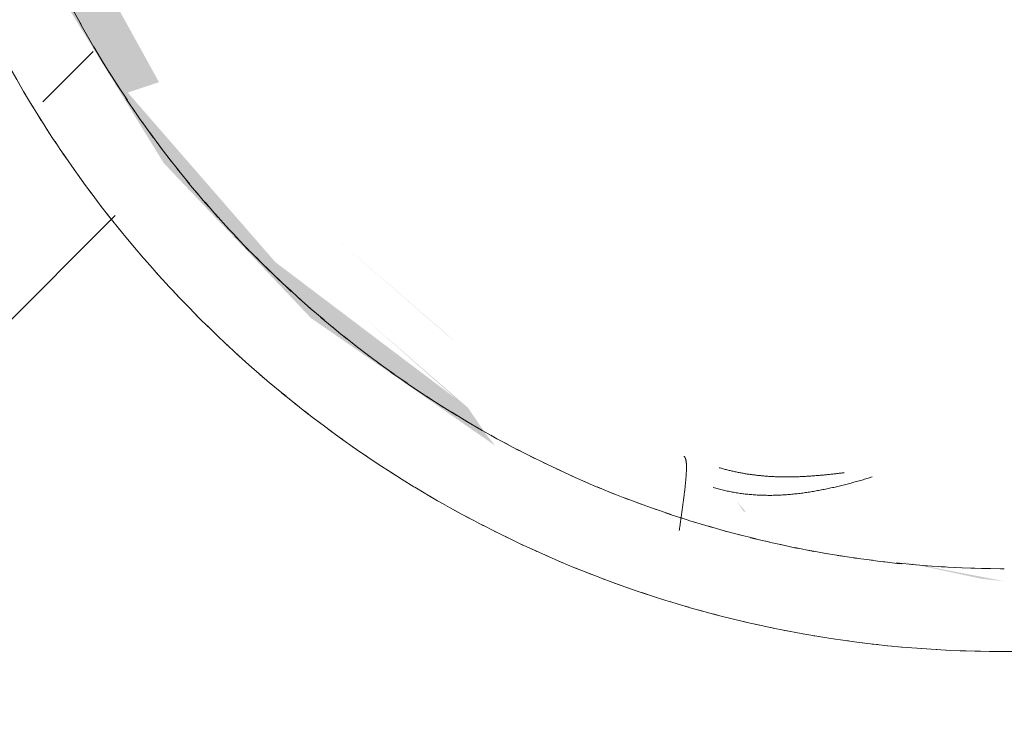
# Model space of a CAD drawing. Header units: millimetres. Extents: x 16156 to 91527, y 4646 to 113494.
# Tile 172 of 256: x 24548 to 24786, y 82574 to 82743. Entities that reach past the tile are written whole.
import ezdxf

# ---------------------------------------------------------------- set-up
doc = ezdxf.new("R2010")
doc.units = ezdxf.units.MM
doc.linetypes.add('ARC Demolished', pattern=[7.14375, 4.7625, -2.38125])
for name, color, linetype, lineweight in [('A--AR9__AlgVoorz', 1, 'Continuous', 9), ('A--L74__VasteSanitaireVoorz', 1, 'ARC Demolished', 9), ('A--L82__LosseGebruikersInvent', 1, 'ARC Demolished', 9)]:
    doc.layers.add(name, color=color, linetype=linetype, lineweight=lineweight)
pattern_1 = [(45, (0, 0), (-212.132, 212.132), [])]
pattern_2 = [(135, (82865.42, -24786.26), (-212.132, -212.132), [])]

# ---------------------------------------------------------------- blocks, each defined once
blk = doc.blocks.new('FP_197-AB-Begane grond - slooptekening')
at = {"layer": 'A--L82__LosseGebruikersInvent', "color": 240, "linetype": 'Continuous'}
for p, q in [((24746.34, 82630.38), (24746.66, 82630.46)), ((24746.34, 82630.38), (24746.66, 82630.46)), ((24746.66, 82630.46), (24746.99, 82630.54)), ((24746.66, 82630.46), (24746.99, 82630.54)), ((24746.99, 82630.54), (24747.31, 82630.62)), ((24746.99, 82630.54), (24747.31, 82630.62)), ((24747.31, 82630.62), (24747.63, 82630.7)), ((24747.31, 82630.62), (24747.63, 82630.7)), ((24747.63, 82630.7), (24747.96, 82630.79)), ((24747.63, 82630.7), (24747.96, 82630.79)), ((24747.96, 82630.79), (24748.28, 82630.87)), ((24747.96, 82630.79), (24748.28, 82630.87)), ((24748.28, 82630.87), (24748.6, 82630.95)), ((24748.28, 82630.87), (24748.6, 82630.95)), ((24748.6, 82630.95), (24748.93, 82631.04)), ((24748.6, 82630.95), (24748.93, 82631.04)), ((24748.93, 82631.04), (24749.25, 82631.12)), ((24748.93, 82631.04), (24749.25, 82631.12)), ((24749.25, 82631.12), (24749.57, 82631.21)), ((24749.25, 82631.12), (24749.57, 82631.21)), ((24749.57, 82631.21), (24749.89, 82631.3)), ((24749.57, 82631.21), (24749.89, 82631.3)), ((24749.89, 82631.3), (24750.21, 82631.39)), ((24749.89, 82631.3), (24750.21, 82631.39)), ((24750.21, 82631.39), (24750.53, 82631.48)), ((24750.21, 82631.39), (24750.53, 82631.48)), ((24750.53, 82631.48), (24750.86, 82631.57)), ((24750.53, 82631.48), (24750.86, 82631.57)), ((24750.86, 82631.57), (24751.18, 82631.66)), ((24750.86, 82631.57), (24751.18, 82631.66)), ((24751.18, 82631.66), (24751.5, 82631.75)), ((24751.18, 82631.66), (24751.5, 82631.75)), ((24751.5, 82631.75), (24751.82, 82631.84)), ((24751.5, 82631.75), (24751.82, 82631.84)), ((24751.82, 82631.84), (24752.14, 82631.93)), ((24751.82, 82631.84), (24752.14, 82631.93)), ((24752.14, 82631.93), (24752.46, 82632.02)), ((24752.14, 82631.93), (24752.46, 82632.02)), ((24752.46, 82632.02), (24752.78, 82632.12)), ((24752.46, 82632.02), (24752.78, 82632.12)), ((24752.78, 82632.12), (24753.09, 82632.21)), ((24752.78, 82632.12), (24753.09, 82632.21)), ((24753.09, 82632.21), (24753.41, 82632.31)), ((24753.09, 82632.21), (24753.41, 82632.31)), ((24753.41, 82632.31), (24753.73, 82632.4)), ((24753.41, 82632.31), (24753.73, 82632.4)), ((24753.73, 82632.4), (24754.05, 82632.5)), ((24753.73, 82632.4), (24754.05, 82632.5)), ((24754.05, 82632.5), (24754.37, 82632.59)), ((24754.05, 82632.5), (24754.37, 82632.59)), ((24715.95, 82630.03), (24716.25, 82629.94)), ((24715.95, 82630.03), (24716.25, 82629.94)), ((24716.25, 82629.94), (24716.56, 82629.85)), ((24716.25, 82629.94), (24716.56, 82629.85)), ((24716.56, 82629.85), (24716.86, 82629.77)), ((24716.56, 82629.85), (24716.86, 82629.77)), ((24716.86, 82629.77), (24717.17, 82629.69)), ((24716.86, 82629.77), (24717.17, 82629.69)), ((24717.17, 82629.69), (24717.47, 82629.61)), ((24717.17, 82629.69), (24717.47, 82629.61)), ((24717.47, 82629.61), (24717.78, 82629.53)), ((24717.47, 82629.61), (24717.78, 82629.53)), ((24717.78, 82629.53), (24718.09, 82629.46)), ((24717.78, 82629.53), (24718.09, 82629.46)), ((24718.09, 82629.46), (24718.39, 82629.39)), ((24718.09, 82629.46), (24718.39, 82629.39)), ((24718.39, 82629.39), (24718.7, 82629.32)), ((24718.39, 82629.39), (24718.7, 82629.32)), ((24718.7, 82629.32), (24719.01, 82629.25)), ((24718.7, 82629.32), (24719.01, 82629.25)), ((24719.01, 82629.25), (24719.32, 82629.18)), ((24719.01, 82629.25), (24719.32, 82629.18)), ((24719.32, 82629.18), (24719.63, 82629.12)), ((24719.32, 82629.18), (24719.63, 82629.12)), ((24719.63, 82629.12), (24719.94, 82629.05)), ((24719.63, 82629.12), (24719.94, 82629.05)), ((24719.94, 82629.05), (24720.25, 82628.99)), ((24719.94, 82629.05), (24720.25, 82628.99)), ((24720.25, 82628.99), (24720.56, 82628.94)), ((24720.25, 82628.99), (24720.56, 82628.94)), ((24720.56, 82628.94), (24720.87, 82628.88)), ((24720.56, 82628.94), (24720.87, 82628.88)), ((24720.87, 82628.88), (24721.18, 82628.83)), ((24720.87, 82628.88), (24721.18, 82628.83)), ((24721.18, 82628.83), (24721.5, 82628.78)), ((24721.18, 82628.83), (24721.5, 82628.78)), ((24721.5, 82628.78), (24721.81, 82628.73)), ((24721.5, 82628.78), (24721.81, 82628.73)), ((24721.81, 82628.73), (24722.12, 82628.68)), ((24721.81, 82628.73), (24722.12, 82628.68)), ((24722.12, 82628.68), (24722.44, 82628.63)), ((24722.12, 82628.68), (24722.44, 82628.63)), ((24722.44, 82628.63), (24722.75, 82628.59)), ((24722.44, 82628.63), (24722.75, 82628.59)), ((24722.75, 82628.59), (24723.07, 82628.55)), ((24722.75, 82628.59), (24723.07, 82628.55)), ((24723.07, 82628.55), (24723.38, 82628.51)), ((24723.07, 82628.55), (24723.38, 82628.51)), ((24723.38, 82628.51), (24723.7, 82628.47)), ((24723.38, 82628.51), (24723.7, 82628.47)), ((24723.7, 82628.47), (24724.01, 82628.44)), ((24723.7, 82628.47), (24724.01, 82628.44)), ((24724.01, 82628.44), (24724.33, 82628.4)), ((24724.01, 82628.44), (24724.33, 82628.4)), ((24724.33, 82628.4), (24724.65, 82628.37)), ((24724.33, 82628.4), (24724.65, 82628.37)), ((24724.65, 82628.37), (24724.97, 82628.34)), ((24724.65, 82628.37), (24724.97, 82628.34)), ((24724.97, 82628.34), (24725.28, 82628.32)), ((24724.97, 82628.34), (24725.28, 82628.32)), ((24725.28, 82628.32), (24725.6, 82628.29)), ((24725.28, 82628.32), (24725.6, 82628.29)), ((24725.6, 82628.29), (24725.92, 82628.27)), ((24725.6, 82628.29), (24725.92, 82628.27)), ((24725.92, 82628.27), (24726.24, 82628.25)), ((24725.92, 82628.27), (24726.24, 82628.25)), ((24726.24, 82628.25), (24726.56, 82628.23)), ((24726.24, 82628.25), (24726.56, 82628.23)), ((24726.56, 82628.23), (24726.88, 82628.21)), ((24726.56, 82628.23), (24726.88, 82628.21)), ((24726.88, 82628.21), (24727.2, 82628.2)), ((24726.88, 82628.21), (24727.2, 82628.2)), ((24727.2, 82628.2), (24727.52, 82628.19)), ((24727.2, 82628.2), (24727.52, 82628.19)), ((24727.52, 82628.19), (24727.84, 82628.18)), ((24727.52, 82628.19), (24727.84, 82628.18)), ((24727.84, 82628.18), (24728.16, 82628.17)), ((24727.84, 82628.18), (24728.16, 82628.17)), ((24728.16, 82628.17), (24728.48, 82628.16)), ((24728.16, 82628.17), (24728.48, 82628.16)), ((24728.48, 82628.16), (24728.8, 82628.16)), ((24728.48, 82628.16), (24728.8, 82628.16)), ((24728.8, 82628.16), (24729.12, 82628.15)), ((24728.8, 82628.16), (24729.12, 82628.15)), ((24729.12, 82628.15), (24729.45, 82628.15)), ((24729.12, 82628.15), (24729.45, 82628.15)), ((24729.45, 82628.15), (24729.77, 82628.15)), ((24729.45, 82628.15), (24729.77, 82628.15)), ((24729.77, 82628.15), (24730.09, 82628.15)), ((24729.77, 82628.15), (24730.09, 82628.15)), ((24730.09, 82628.15), (24730.41, 82628.16)), ((24730.09, 82628.15), (24730.41, 82628.16)), ((24730.41, 82628.16), (24730.74, 82628.17)), ((24730.41, 82628.16), (24730.74, 82628.17)), ((24730.74, 82628.17), (24731.06, 82628.17)), ((24730.74, 82628.17), (24731.06, 82628.17)), ((24731.06, 82628.17), (24731.38, 82628.18)), ((24731.06, 82628.17), (24731.38, 82628.18)), ((24731.38, 82628.18), (24731.71, 82628.2)), ((24731.38, 82628.18), (24731.71, 82628.2)), ((24731.71, 82628.2), (24732.03, 82628.21)), ((24731.71, 82628.2), (24732.03, 82628.21)), ((24732.03, 82628.21), (24732.36, 82628.23)), ((24732.03, 82628.21), (24732.36, 82628.23)), ((24732.36, 82628.23), (24732.68, 82628.24)), ((24732.36, 82628.23), (24732.68, 82628.24)), ((24732.68, 82628.24), (24733, 82628.26)), ((24732.68, 82628.24), (24733, 82628.26)), ((24733, 82628.26), (24733.33, 82628.28)), ((24733, 82628.26), (24733.33, 82628.28)), ((24733.33, 82628.28), (24733.65, 82628.31)), ((24733.33, 82628.28), (24733.65, 82628.31)), ((24733.65, 82628.31), (24733.98, 82628.33)), ((24733.65, 82628.31), (24733.98, 82628.33)), ((24733.98, 82628.33), (24734.3, 82628.36)), ((24733.98, 82628.33), (24734.3, 82628.36)), ((24734.3, 82628.36), (24734.63, 82628.38)), ((24734.3, 82628.36), (24734.63, 82628.38)), ((24734.63, 82628.38), (24734.95, 82628.41)), ((24734.63, 82628.38), (24734.95, 82628.41)), ((24734.95, 82628.41), (24735.28, 82628.45)), ((24734.95, 82628.41), (24735.28, 82628.45)), ((24735.28, 82628.45), (24735.6, 82628.48)), ((24735.28, 82628.45), (24735.6, 82628.48)), ((24735.6, 82628.48), (24735.93, 82628.51)), ((24735.6, 82628.48), (24735.93, 82628.51)), ((24735.93, 82628.51), (24736.25, 82628.55)), ((24735.93, 82628.51), (24736.25, 82628.55)), ((24736.25, 82628.55), (24736.58, 82628.59)), ((24736.25, 82628.55), (24736.58, 82628.59)), ((24736.58, 82628.59), (24736.91, 82628.63)), ((24736.58, 82628.59), (24736.91, 82628.63)), ((24736.91, 82628.63), (24737.23, 82628.67)), ((24736.91, 82628.63), (24737.23, 82628.67)), ((24737.23, 82628.67), (24737.56, 82628.71)), ((24737.23, 82628.67), (24737.56, 82628.71)), ((24737.56, 82628.71), (24737.88, 82628.75)), ((24737.56, 82628.71), (24737.88, 82628.75)), ((24737.88, 82628.75), (24738.21, 82628.8)), ((24737.88, 82628.75), (24738.21, 82628.8)), ((24738.21, 82628.8), (24738.54, 82628.85)), ((24738.21, 82628.8), (24738.54, 82628.85)), ((24738.54, 82628.85), (24738.86, 82628.9)), ((24738.54, 82628.85), (24738.86, 82628.9)), ((24738.86, 82628.9), (24739.19, 82628.95)), ((24738.86, 82628.9), (24739.19, 82628.95)), ((24739.19, 82628.95), (24739.51, 82629)), ((24739.19, 82628.95), (24739.51, 82629)), ((24739.51, 82629), (24739.84, 82629.05)), ((24739.51, 82629), (24739.84, 82629.05)), ((24739.84, 82629.05), (24740.16, 82629.11)), ((24739.84, 82629.05), (24740.16, 82629.11)), ((24740.16, 82629.11), (24740.49, 82629.16)), ((24740.16, 82629.11), (24740.49, 82629.16)), ((24740.49, 82629.16), (24740.82, 82629.22)), ((24740.49, 82629.16), (24740.82, 82629.22)), ((24740.82, 82629.22), (24741.14, 82629.28)), ((24740.82, 82629.22), (24741.14, 82629.28)), ((24741.14, 82629.28), (24741.47, 82629.34)), ((24741.14, 82629.28), (24741.47, 82629.34)), ((24741.47, 82629.34), (24741.79, 82629.4)), ((24741.47, 82629.34), (24741.79, 82629.4)), ((24741.79, 82629.4), (24742.12, 82629.46)), ((24741.79, 82629.4), (24742.12, 82629.46)), ((24742.12, 82629.46), (24742.44, 82629.52)), ((24742.12, 82629.46), (24742.44, 82629.52)), ((24742.44, 82629.52), (24742.77, 82629.59)), ((24742.44, 82629.52), (24742.77, 82629.59)), ((24742.77, 82629.59), (24743.09, 82629.66)), ((24742.77, 82629.59), (24743.09, 82629.66)), ((24743.09, 82629.66), (24743.42, 82629.72)), ((24743.09, 82629.66), (24743.42, 82629.72)), ((24743.42, 82629.72), (24743.75, 82629.79)), ((24743.42, 82629.72), (24743.75, 82629.79)), ((24743.75, 82629.79), (24744.07, 82629.86)), ((24743.75, 82629.79), (24744.07, 82629.86)), ((24744.07, 82629.86), (24744.39, 82629.93)), ((24744.07, 82629.86), (24744.39, 82629.93)), ((24744.39, 82629.93), (24744.72, 82630.01)), ((24744.39, 82629.93), (24744.72, 82630.01)), ((24744.72, 82630.01), (24745.04, 82630.08)), ((24744.72, 82630.01), (24745.04, 82630.08)), ((24745.04, 82630.08), (24745.37, 82630.15)), ((24745.04, 82630.08), (24745.37, 82630.15)), ((24745.37, 82630.15), (24745.69, 82630.23)), ((24745.37, 82630.15), (24745.69, 82630.23)), ((24745.69, 82630.23), (24746.02, 82630.31)), ((24745.69, 82630.23), (24746.02, 82630.31)), ((24746.02, 82630.31), (24746.34, 82630.38)), ((24746.02, 82630.31), (24746.34, 82630.38))]:
    blk.add_line(p, q, dxfattribs=at)
blk = doc.blocks.new('FP_201-AB-Begane grond - slooptekening')
at = {"layer": 'A--L74__VasteSanitaireVoorz', "color": 240, "linetype": 'Continuous'}
for p, q in [((227.88, -77.41), (227.9, -77.38)), ((227.88, -77.41), (227.9, -77.38)), ((227.9, -77.38), (227.91, -77.35)), ((227.9, -77.38), (227.91, -77.35)), ((227.91, -77.35), (227.93, -77.32)), ((227.91, -77.35), (227.93, -77.32)), ((227.93, -77.32), (227.96, -77.29)), ((227.93, -77.32), (227.96, -77.29)), ((227.96, -77.29), (227.98, -77.26)), ((227.96, -77.29), (227.98, -77.26)), ((227.98, -77.26), (228.01, -77.23)), ((227.98, -77.26), (228.01, -77.23)), ((228.01, -77.23), (228.04, -77.21)), ((228.01, -77.23), (228.04, -77.21)), ((228.04, -77.21), (228.07, -77.18)), ((228.04, -77.21), (228.07, -77.18)), ((228.07, -77.18), (228.1, -77.16)), ((228.07, -77.18), (228.1, -77.16)), ((228.1, -77.16), (228.14, -77.13)), ((228.1, -77.16), (228.14, -77.13)), ((228.14, -77.13), (228.18, -77.11)), ((228.14, -77.13), (228.18, -77.11)), ((228.18, -77.11), (228.22, -77.09)), ((228.18, -77.11), (228.22, -77.09)), ((228.22, -77.09), (228.26, -77.07)), ((228.22, -77.09), (228.26, -77.07)), ((228.26, -77.07), (228.31, -77.04)), ((228.26, -77.07), (228.31, -77.04)), ((228.31, -77.04), (228.36, -77.02)), ((228.31, -77.04), (228.36, -77.02)), ((228.36, -77.02), (228.41, -77.01)), ((228.36, -77.02), (228.41, -77.01)), ((228.41, -77.01), (228.46, -76.99)), ((228.41, -77.01), (228.46, -76.99)), ((228.46, -76.99), (228.52, -76.97)), ((228.46, -76.99), (228.52, -76.97)), ((228.52, -76.97), (228.57, -76.95)), ((228.52, -76.97), (228.57, -76.95)), ((228.57, -76.95), (228.64, -76.94)), ((228.57, -76.95), (228.64, -76.94)), ((228.64, -76.94), (228.7, -76.92)), ((228.64, -76.94), (228.7, -76.92)), ((228.7, -76.92), (228.76, -76.91)), ((228.7, -76.92), (228.76, -76.91)), ((228.76, -76.91), (228.83, -76.89)), ((228.76, -76.91), (228.83, -76.89)), ((228.83, -76.89), (228.9, -76.88)), ((228.83, -76.89), (228.9, -76.88)), ((228.9, -76.88), (228.97, -76.87)), ((228.9, -76.88), (228.97, -76.87)), ((228.97, -76.87), (229.05, -76.86)), ((228.97, -76.87), (229.05, -76.86)), ((229.05, -76.86), (229.12, -76.85)), ((229.05, -76.86), (229.12, -76.85)), ((229.12, -76.85), (229.2, -76.84)), ((229.12, -76.85), (229.2, -76.84)), ((229.2, -76.84), (229.28, -76.83)), ((229.2, -76.84), (229.28, -76.83)), ((229.28, -76.83), (229.37, -76.82)), ((229.28, -76.83), (229.37, -76.82)), ((229.37, -76.82), (229.45, -76.81)), ((229.37, -76.82), (229.45, -76.81)), ((229.45, -76.81), (229.54, -76.8)), ((229.45, -76.81), (229.54, -76.8)), ((229.54, -76.8), (229.63, -76.8)), ((229.54, -76.8), (229.63, -76.8)), ((229.63, -76.8), (229.72, -76.79)), ((229.63, -76.8), (229.72, -76.79)), ((229.72, -76.79), (229.82, -76.79)), ((229.72, -76.79), (229.82, -76.79)), ((229.82, -76.79), (229.92, -76.78)), ((229.82, -76.79), (229.92, -76.78)), ((229.92, -76.78), (230.02, -76.78)), ((229.92, -76.78), (230.02, -76.78)), ((230.02, -76.78), (230.12, -76.78)), ((230.02, -76.78), (230.12, -76.78)), ((230.12, -76.78), (230.22, -76.78)), ((230.12, -76.78), (230.22, -76.78)), ((230.22, -76.78), (230.33, -76.77)), ((230.22, -76.78), (230.33, -76.77)), ((230.33, -76.77), (230.43, -76.77)), ((230.33, -76.77), (230.43, -76.77)), ((230.43, -76.77), (230.54, -76.77)), ((230.43, -76.77), (230.54, -76.77)), ((230.54, -76.77), (230.66, -76.77)), ((230.54, -76.77), (230.66, -76.77)), ((230.66, -76.77), (230.77, -76.78)), ((230.66, -76.77), (230.77, -76.78)), ((230.77, -76.78), (230.89, -76.78)), ((230.77, -76.78), (230.89, -76.78)), ((230.89, -76.78), (231, -76.78)), ((230.89, -76.78), (231, -76.78)), ((231, -76.78), (231.13, -76.78)), ((231, -76.78), (231.13, -76.78)), ((231.13, -76.78), (231.25, -76.79)), ((231.13, -76.78), (231.25, -76.79)), ((231.25, -76.79), (231.37, -76.79)), ((231.25, -76.79), (231.37, -76.79)), ((231.37, -76.79), (231.5, -76.8)), ((231.37, -76.79), (231.5, -76.8)), ((231.5, -76.8), (231.63, -76.8)), ((231.5, -76.8), (231.63, -76.8)), ((231.63, -76.8), (231.76, -76.81)), ((231.63, -76.8), (231.76, -76.81)), ((231.76, -76.81), (231.89, -76.82)), ((231.76, -76.81), (231.89, -76.82)), ((231.89, -76.82), (232.02, -76.83)), ((231.89, -76.82), (232.02, -76.83)), ((232.02, -76.83), (232.16, -76.83)), ((232.02, -76.83), (232.16, -76.83)), ((232.16, -76.83), (232.3, -76.84)), ((232.16, -76.83), (232.3, -76.84)), ((232.3, -76.84), (232.44, -76.85)), ((232.3, -76.84), (232.44, -76.85)), ((232.44, -76.85), (232.58, -76.86)), ((232.44, -76.85), (232.58, -76.86)), ((232.58, -76.86), (232.72, -76.87)), ((232.58, -76.86), (232.72, -76.87)), ((232.72, -76.87), (232.87, -76.88)), ((232.72, -76.87), (232.87, -76.88)), ((232.87, -76.88), (233.02, -76.9)), ((232.87, -76.88), (233.02, -76.9)), ((233.02, -76.9), (233.17, -76.91)), ((233.02, -76.9), (233.17, -76.91)), ((233.17, -76.91), (233.32, -76.92)), ((233.17, -76.91), (233.32, -76.92)), ((233.32, -76.92), (233.47, -76.93)), ((233.32, -76.92), (233.47, -76.93)), ((233.47, -76.93), (233.63, -76.95)), ((233.47, -76.93), (233.63, -76.95)), ((233.63, -76.95), (233.78, -76.96)), ((233.63, -76.95), (233.78, -76.96)), ((233.78, -76.96), (233.94, -76.98)), ((233.78, -76.96), (233.94, -76.98)), ((233.94, -76.98), (234.1, -76.99)), ((233.94, -76.98), (234.1, -76.99)), ((234.1, -76.99), (234.26, -77.01)), ((234.1, -76.99), (234.26, -77.01)), ((234.26, -77.01), (234.42, -77.03)), ((234.26, -77.01), (234.42, -77.03)), ((234.42, -77.03), (234.59, -77.04)), ((234.42, -77.03), (234.59, -77.04)), ((234.59, -77.04), (234.75, -77.06)), ((234.59, -77.04), (234.75, -77.06)), ((234.75, -77.06), (234.92, -77.08)), ((234.75, -77.06), (234.92, -77.08)), ((234.92, -77.08), (235.09, -77.1)), ((234.92, -77.08), (235.09, -77.1)), ((235.09, -77.1), (235.26, -77.11)), ((235.09, -77.1), (235.26, -77.11)), ((235.26, -77.11), (235.43, -77.13)), ((235.26, -77.11), (235.43, -77.13)), ((235.43, -77.13), (235.6, -77.15)), ((235.43, -77.13), (235.6, -77.15)), ((235.6, -77.15), (235.78, -77.17)), ((235.6, -77.15), (235.78, -77.17)), ((235.78, -77.17), (235.96, -77.19)), ((235.78, -77.17), (235.96, -77.19)), ((235.96, -77.19), (236.13, -77.21)), ((235.96, -77.19), (236.13, -77.21)), ((236.13, -77.21), (236.31, -77.24)), ((236.13, -77.21), (236.31, -77.24)), ((236.31, -77.24), (236.49, -77.26)), ((236.31, -77.24), (236.49, -77.26)), ((236.49, -77.26), (236.67, -77.28)), ((236.49, -77.26), (236.67, -77.28)), ((236.67, -77.28), (236.86, -77.3)), ((236.67, -77.28), (236.86, -77.3)), ((236.86, -77.3), (237.04, -77.32)), ((236.86, -77.3), (237.04, -77.32)), ((237.04, -77.32), (237.23, -77.35)), ((237.04, -77.32), (237.23, -77.35)), ((237.23, -77.35), (237.41, -77.37)), ((237.23, -77.35), (237.41, -77.37)), ((237.41, -77.37), (237.6, -77.39)), ((237.41, -77.37), (237.6, -77.39)), ((237.6, -77.39), (237.79, -77.42)), ((237.6, -77.39), (237.79, -77.42)), ((237.79, -77.42), (237.98, -77.44)), ((237.79, -77.42), (237.98, -77.44)), ((237.98, -77.44), (238.17, -77.47)), ((237.98, -77.44), (238.17, -77.47)), ((238.17, -77.47), (238.36, -77.49)), ((238.17, -77.47), (238.36, -77.49)), ((238.36, -77.49), (238.56, -77.52)), ((238.36, -77.49), (238.56, -77.52)), ((238.56, -77.52), (238.75, -77.54)), ((238.56, -77.52), (238.75, -77.54)), ((238.75, -77.54), (238.95, -77.57)), ((238.75, -77.54), (238.95, -77.57)), ((238.95, -77.57), (239.14, -77.59)), ((238.95, -77.57), (239.14, -77.59)), ((239.14, -77.59), (239.34, -77.62)), ((239.14, -77.59), (239.34, -77.62)), ((239.34, -77.62), (239.54, -77.65)), ((239.34, -77.62), (239.54, -77.65)), ((239.54, -77.65), (239.74, -77.67)), ((239.54, -77.65), (239.74, -77.67)), ((239.74, -77.67), (239.94, -77.7)), ((239.74, -77.67), (239.94, -77.7)), ((239.94, -77.7), (240.14, -77.73)), ((239.94, -77.7), (240.14, -77.73)), ((240.14, -77.73), (240.34, -77.76)), ((240.14, -77.73), (240.34, -77.76)), ((240.34, -77.76), (240.54, -77.78)), ((240.34, -77.76), (240.54, -77.78)), ((240.54, -77.78), (240.74, -77.81)), ((240.54, -77.78), (240.74, -77.81)), ((240.74, -77.81), (240.95, -77.84)), ((240.74, -77.81), (240.95, -77.84)), ((240.95, -77.84), (241.15, -77.87)), ((240.95, -77.84), (241.15, -77.87)), ((241.15, -77.87), (241.36, -77.89)), ((241.15, -77.87), (241.36, -77.89)), ((241.36, -77.89), (241.56, -77.92)), ((241.36, -77.89), (241.56, -77.92)), ((241.56, -77.92), (241.77, -77.95)), ((241.56, -77.92), (241.77, -77.95)), ((241.77, -77.95), (241.98, -77.98)), ((241.77, -77.95), (241.98, -77.98)), ((241.98, -77.98), (242.18, -78.01)), ((241.98, -77.98), (242.18, -78.01)), ((242.18, -78.01), (242.39, -78.04)), ((242.18, -78.01), (242.39, -78.04)), ((242.39, -78.04), (242.6, -78.07)), ((242.39, -78.04), (242.6, -78.07)), ((242.6, -78.07), (242.81, -78.1)), ((242.6, -78.07), (242.81, -78.1)), ((242.81, -78.1), (243.02, -78.12)), ((242.81, -78.1), (243.02, -78.12)), ((243.02, -78.12), (243.23, -78.15)), ((243.02, -78.12), (243.23, -78.15)), ((243.23, -78.15), (243.44, -78.18)), ((243.23, -78.15), (243.44, -78.18)), ((243.44, -78.18), (243.65, -78.21)), ((243.44, -78.18), (243.65, -78.21)), ((243.65, -78.21), (243.86, -78.24)), ((243.65, -78.21), (243.86, -78.24)), ((243.86, -78.24), (244.07, -78.27)), ((243.86, -78.24), (244.07, -78.27)), ((244.07, -78.27), (244.28, -78.3)), ((244.07, -78.27), (244.28, -78.3)), ((244.28, -78.3), (244.49, -78.33)), ((244.28, -78.3), (244.49, -78.33)), ((244.49, -78.33), (244.71, -78.36)), ((244.49, -78.33), (244.71, -78.36)), ((244.71, -78.36), (244.92, -78.39)), ((244.71, -78.36), (244.92, -78.39)), ((244.92, -78.39), (245.13, -78.42)), ((244.92, -78.39), (245.13, -78.42)), ((245.13, -78.42), (245.34, -78.45)), ((245.13, -78.42), (245.34, -78.45)), ((245.34, -78.45), (245.55, -78.48)), ((245.34, -78.45), (245.55, -78.48)), ((245.55, -78.48), (245.77, -78.5)), ((245.55, -78.48), (245.77, -78.5))]:
    blk.add_line(p, q, dxfattribs=at)
at = {"layer": 'A--L74__VasteSanitaireVoorz', "flags": 128}
blk.add_lwpolyline([(255, 0), (254.8, -10.2), (254.18, -20.38), (253.17, -30.53), (251.74, -40.63), (249.92, -50.66), (247.69, -60.61), (245.07, -70.47), (242.06, -80.21), (238.65, -89.83), (234.87, -99.3), (230.71, -108.61), (226.18, -117.75), (221.29, -126.7), (216.05, -135.45), (210.46, -143.98), (204.53, -152.28), (198.28, -160.34), (191.71, -168.14), (184.83, -175.67), (177.66, -182.93), (170.2, -189.88), (162.47, -196.54), (154.48, -202.88), (146.25, -208.89), (137.78, -214.58), (129.09, -219.91), (120.19, -224.9), (111.1, -229.53), (101.83, -233.78), (92.4, -237.67), (82.82, -241.17), (73.11, -244.29), (63.28, -247.02), (53.36, -249.36), (43.34, -251.29), (33.26, -252.82), (23.12, -253.95), (12.95, -254.67), (2.75, -254.99), (-7.45, -254.89), (-17.63, -254.39), (-27.79, -253.48), (-37.91, -252.17), (-47.96, -250.45), (-57.94, -248.33), (-67.82, -245.82), (-77.6, -242.91), (-87.25, -239.61), (-96.76, -235.93), (-106.12, -231.87), (-115.3, -227.44), (-124.31, -222.65), (-133.11, -217.5), (-141.7, -212), (-150.07, -206.17), (-158.19, -200), (-166.06, -193.51), (-173.67, -186.72), (-181, -179.62), (-188.04, -172.24), (-194.77, -164.59), (-201.2, -156.67), (-207.3, -148.49), (-213.08, -140.09), (-218.51, -131.45), (-223.59, -122.61), (-228.31, -113.57), (-232.67, -104.35), (-236.66, -94.96), (-240.27, -85.42), (-243.49, -75.75), (-246.32, -65.95), (-248.76, -56.04), (-250.81, -46.05), (-252.45, -35.99), (-253.69, -25.86), (-254.52, -15.7), (-254.94, -5.51), (-255, 0)], dxfattribs=at)
blk = doc.blocks.new('FP_203-AB-Begane grond - slooptekening')
at = {"layer": 'A--L74__VasteSanitaireVoorz', "color": 240, "linetype": 'Continuous'}
for p, q in [((231.83, -38.91), (231.8, -38.66)), ((231.83, -38.91), (231.8, -38.66)), ((231.86, -39.16), (231.83, -38.91)), ((231.86, -39.16), (231.83, -38.91)), ((231.89, -39.42), (231.86, -39.16)), ((231.89, -39.42), (231.86, -39.16)), ((231.92, -39.67), (231.89, -39.42)), ((231.92, -39.67), (231.89, -39.42)), ((231.95, -39.92), (231.92, -39.67)), ((231.95, -39.92), (231.92, -39.67)), ((231.98, -40.17), (231.95, -39.92)), ((231.98, -40.17), (231.95, -39.92)), ((232.01, -40.43), (231.98, -40.17)), ((232.01, -40.43), (231.98, -40.17)), ((232.04, -40.68), (232.01, -40.43)), ((232.04, -40.68), (232.01, -40.43)), ((232.07, -40.93), (232.04, -40.68)), ((232.07, -40.93), (232.04, -40.68)), ((232.1, -41.18), (232.07, -40.93)), ((232.1, -41.18), (232.07, -40.93)), ((232.13, -41.43), (232.1, -41.18)), ((232.13, -41.43), (232.1, -41.18)), ((232.16, -41.69), (232.13, -41.43)), ((232.16, -41.69), (232.13, -41.43)), ((232.19, -41.94), (232.16, -41.69)), ((232.19, -41.94), (232.16, -41.69)), ((232.21, -42.19), (232.19, -41.94)), ((232.21, -42.19), (232.19, -41.94)), ((232.24, -42.45), (232.21, -42.19)), ((232.24, -42.45), (232.21, -42.19)), ((232.27, -42.7), (232.24, -42.45)), ((232.27, -42.7), (232.24, -42.45)), ((232.29, -42.95), (232.27, -42.7)), ((232.29, -42.95), (232.27, -42.7)), ((232.32, -43.21), (232.29, -42.95)), ((232.32, -43.21), (232.29, -42.95)), ((232.34, -43.46), (232.32, -43.21)), ((232.34, -43.46), (232.32, -43.21)), ((232.37, -43.71), (232.34, -43.46)), ((232.37, -43.71), (232.34, -43.46)), ((232.39, -43.96), (232.37, -43.71)), ((232.39, -43.96), (232.37, -43.71)), ((232.42, -44.22), (232.39, -43.96)), ((232.42, -44.22), (232.39, -43.96)), ((232.44, -44.47), (232.42, -44.22)), ((232.44, -44.47), (232.42, -44.22)), ((232.46, -44.72), (232.44, -44.47)), ((232.46, -44.72), (232.44, -44.47)), ((232.48, -44.98), (232.46, -44.72)), ((232.48, -44.98), (232.46, -44.72)), ((232.5, -45.23), (232.48, -44.98)), ((232.5, -45.23), (232.48, -44.98)), ((232.52, -45.48), (232.5, -45.23)), ((232.52, -45.48), (232.5, -45.23)), ((232.54, -45.74), (232.52, -45.48)), ((232.54, -45.74), (232.52, -45.48)), ((232.56, -45.99), (232.54, -45.74)), ((232.56, -45.99), (232.54, -45.74)), ((232.58, -46.25), (232.56, -45.99)), ((232.58, -46.25), (232.56, -45.99)), ((232.6, -46.5), (232.58, -46.25)), ((232.6, -46.5), (232.58, -46.25)), ((232.62, -46.75), (232.6, -46.5)), ((232.62, -46.75), (232.6, -46.5)), ((232.64, -47.01), (232.62, -46.75)), ((232.64, -47.01), (232.62, -46.75)), ((232.65, -47.26), (232.64, -47.01)), ((232.65, -47.26), (232.64, -47.01)), ((232.67, -47.51), (232.65, -47.26)), ((232.67, -47.51), (232.65, -47.26)), ((232.68, -47.77), (232.67, -47.51)), ((232.68, -47.77), (232.67, -47.51)), ((232.7, -48.02), (232.68, -47.77)), ((232.7, -48.02), (232.68, -47.77)), ((232.71, -48.27), (232.7, -48.02)), ((232.71, -48.27), (232.7, -48.02)), ((232.72, -48.53), (232.71, -48.27)), ((232.72, -48.53), (232.71, -48.27)), ((232.73, -48.78), (232.72, -48.53)), ((232.73, -48.78), (232.72, -48.53)), ((232.75, -49.04), (232.73, -48.78)), ((232.75, -49.04), (232.73, -48.78)), ((232.76, -49.29), (232.75, -49.04)), ((232.76, -49.29), (232.75, -49.04)), ((232.77, -49.54), (232.76, -49.29)), ((232.77, -49.54), (232.76, -49.29)), ((232.78, -49.8), (232.77, -49.54)), ((232.78, -49.8), (232.77, -49.54)), ((232.78, -50.05), (232.78, -49.8)), ((232.78, -50.05), (232.78, -49.8)), ((232.79, -50.3), (232.78, -50.05)), ((232.79, -50.3), (232.78, -50.05)), ((232.8, -50.56), (232.79, -50.3)), ((232.8, -50.56), (232.79, -50.3)), ((232.8, -50.81), (232.8, -50.56)), ((232.8, -50.81), (232.8, -50.56)), ((232.81, -51.06), (232.8, -50.81)), ((232.81, -51.06), (232.8, -50.81)), ((232.81, -51.32), (232.81, -51.06)), ((232.81, -51.32), (232.81, -51.06)), ((232.82, -51.57), (232.81, -51.32)), ((232.82, -51.57), (232.81, -51.32)), ((232.82, -51.82), (232.82, -51.57)), ((232.82, -51.82), (232.82, -51.57)), ((232.82, -52.08), (232.82, -51.82)), ((232.82, -52.08), (232.82, -51.82)), ((232.82, -52.33), (232.82, -52.08)), ((232.82, -52.33), (232.82, -52.08)), ((232.79, -54.6), (232.8, -54.35)), ((232.79, -54.6), (232.8, -54.35)), ((232.79, -54.85), (232.79, -54.6)), ((232.79, -54.85), (232.79, -54.6)), ((232.8, -54.35), (232.81, -54.1)), ((232.8, -54.35), (232.81, -54.1)), ((232.81, -53.84), (232.82, -53.59)), ((232.81, -53.84), (232.82, -53.59)), ((232.81, -54.1), (232.81, -53.84)), ((232.81, -54.1), (232.81, -53.84)), ((232.82, -52.58), (232.82, -52.33)), ((232.82, -52.58), (232.82, -52.33)), ((232.82, -52.83), (232.82, -52.58)), ((232.82, -52.83), (232.82, -52.58)), ((232.82, -53.09), (232.82, -52.83)), ((232.82, -53.09), (232.82, -52.83)), ((232.82, -53.34), (232.82, -53.09)), ((232.82, -53.34), (232.82, -53.09)), ((232.82, -53.59), (232.82, -53.34)), ((232.82, -53.59), (232.82, -53.34)), ((232.67, -57.12), (232.69, -56.86)), ((232.67, -57.12), (232.69, -56.86)), ((232.69, -56.86), (232.7, -56.61)), ((232.69, -56.86), (232.7, -56.61)), ((232.7, -56.61), (232.72, -56.36)), ((232.7, -56.61), (232.72, -56.36)), ((232.72, -56.36), (232.73, -56.11)), ((232.72, -56.36), (232.73, -56.11)), ((232.73, -56.11), (232.74, -55.86)), ((232.73, -56.11), (232.74, -55.86)), ((232.74, -55.86), (232.76, -55.61)), ((232.74, -55.86), (232.76, -55.61)), ((232.76, -55.61), (232.77, -55.36)), ((232.76, -55.61), (232.77, -55.36)), ((232.77, -55.36), (232.78, -55.1)), ((232.77, -55.36), (232.78, -55.1)), ((232.78, -55.1), (232.79, -54.85)), ((232.78, -55.1), (232.79, -54.85)), ((232.45, -59.61), (232.47, -59.37)), ((232.45, -59.61), (232.47, -59.37)), ((232.47, -59.37), (232.5, -59.12)), ((232.47, -59.37), (232.5, -59.12)), ((232.5, -59.12), (232.52, -58.87)), ((232.5, -59.12), (232.52, -58.87)), ((232.52, -58.87), (232.55, -58.62)), ((232.52, -58.87), (232.55, -58.62)), ((232.55, -58.62), (232.57, -58.37)), ((232.55, -58.62), (232.57, -58.37)), ((232.57, -58.37), (232.59, -58.12)), ((232.57, -58.37), (232.59, -58.12)), ((232.59, -58.12), (232.61, -57.87)), ((232.59, -58.12), (232.61, -57.87)), ((232.61, -57.87), (232.63, -57.62)), ((232.61, -57.87), (232.63, -57.62)), ((232.63, -57.62), (232.65, -57.37)), ((232.63, -57.62), (232.65, -57.37)), ((232.65, -57.37), (232.67, -57.12)), ((232.65, -57.37), (232.67, -57.12)), ((232.15, -61.85), (232.19, -61.6)), ((232.15, -61.85), (232.19, -61.6)), ((232.19, -61.6), (232.23, -61.35)), ((232.19, -61.6), (232.23, -61.35)), ((232.23, -61.35), (232.26, -61.1)), ((232.23, -61.35), (232.26, -61.1)), ((232.26, -61.1), (232.3, -60.86)), ((232.26, -61.1), (232.3, -60.86)), ((232.3, -60.86), (232.33, -60.61)), ((232.3, -60.86), (232.33, -60.61)), ((232.33, -60.61), (232.36, -60.36)), ((232.33, -60.61), (232.36, -60.36)), ((232.36, -60.36), (232.39, -60.11)), ((232.36, -60.36), (232.39, -60.11)), ((232.39, -60.11), (232.42, -59.86)), ((232.39, -60.11), (232.42, -59.86)), ((232.42, -59.86), (232.45, -59.61)), ((232.42, -59.86), (232.45, -59.61)), ((231.73, -64.3), (231.77, -64.06)), ((231.73, -64.3), (231.77, -64.06)), ((231.77, -64.06), (231.82, -63.81)), ((231.77, -64.06), (231.82, -63.81)), ((231.82, -63.81), (231.87, -63.57)), ((231.82, -63.81), (231.87, -63.57)), ((231.87, -63.57), (231.91, -63.32)), ((231.87, -63.57), (231.91, -63.32)), ((231.91, -63.32), (231.95, -63.08)), ((231.91, -63.32), (231.95, -63.08)), ((231.95, -63.08), (232, -62.83)), ((231.95, -63.08), (232, -62.83)), ((232, -62.83), (232.04, -62.59)), ((232, -62.83), (232.04, -62.59)), ((232.04, -62.59), (232.08, -62.34)), ((232.04, -62.59), (232.08, -62.34)), ((232.08, -62.34), (232.12, -62.09)), ((232.08, -62.34), (232.12, -62.09)), ((232.12, -62.09), (232.15, -61.85)), ((232.12, -62.09), (232.15, -61.85)), ((231.18, -66.73), (231.24, -66.49)), ((231.18, -66.73), (231.24, -66.49)), ((231.24, -66.49), (231.3, -66.25)), ((231.24, -66.49), (231.3, -66.25)), ((231.3, -66.25), (231.36, -66.01)), ((231.3, -66.25), (231.36, -66.01)), ((231.36, -66.01), (231.41, -65.77)), ((231.36, -66.01), (231.41, -65.77)), ((231.41, -65.77), (231.47, -65.52)), ((231.41, -65.77), (231.47, -65.52)), ((231.47, -65.52), (231.52, -65.28)), ((231.47, -65.52), (231.52, -65.28)), ((231.52, -65.28), (231.57, -65.04)), ((231.52, -65.28), (231.57, -65.04)), ((231.57, -65.04), (231.63, -64.79)), ((231.57, -65.04), (231.63, -64.79)), ((231.63, -64.79), (231.68, -64.55)), ((231.63, -64.79), (231.68, -64.55)), ((231.68, -64.55), (231.73, -64.3)), ((231.68, -64.55), (231.73, -64.3)), ((230.6, -68.9), (230.67, -68.66)), ((230.6, -68.9), (230.67, -68.66)), ((230.67, -68.66), (230.74, -68.42)), ((230.67, -68.66), (230.74, -68.42)), ((230.74, -68.42), (230.8, -68.18)), ((230.74, -68.42), (230.8, -68.18)), ((230.8, -68.18), (230.87, -67.94)), ((230.8, -68.18), (230.87, -67.94)), ((230.87, -67.94), (230.93, -67.7)), ((230.87, -67.94), (230.93, -67.7)), ((230.93, -67.7), (231, -67.46)), ((230.93, -67.7), (231, -67.46)), ((231, -67.46), (231.06, -67.22)), ((231, -67.46), (231.06, -67.22)), ((231.06, -67.22), (231.12, -66.98)), ((231.06, -67.22), (231.12, -66.98)), ((231.12, -66.98), (231.18, -66.73)), ((231.12, -66.98), (231.18, -66.73))]:
    blk.add_line(p, q, dxfattribs=at)
at = {"layer": 'A--L74__VasteSanitaireVoorz', "flags": 128}
blk.add_lwpolyline([(-255, 0), (-254.8, -10.2), (-254.18, -20.38), (-253.17, -30.53), (-251.74, -40.63), (-249.92, -50.66), (-247.69, -60.61), (-245.07, -70.47), (-242.06, -80.21), (-238.65, -89.83), (-234.87, -99.3), (-230.71, -108.61), (-226.18, -117.75), (-221.29, -126.7), (-216.05, -135.45), (-210.46, -143.98), (-204.53, -152.28), (-198.28, -160.34), (-191.71, -168.14), (-184.83, -175.67), (-177.66, -182.93), (-170.2, -189.88), (-162.47, -196.54), (-154.48, -202.88), (-146.25, -208.89), (-137.78, -214.58), (-129.09, -219.91), (-120.19, -224.9), (-111.1, -229.53), (-101.83, -233.78), (-92.4, -237.67), (-82.82, -241.17), (-73.11, -244.29), (-63.28, -247.02), (-53.36, -249.36), (-43.34, -251.29), (-33.26, -252.82), (-23.12, -253.95), (-12.95, -254.67), (-2.75, -254.99), (7.45, -254.89), (17.63, -254.39), (27.79, -253.48), (37.91, -252.17), (47.96, -250.45), (57.94, -248.33), (67.82, -245.82), (77.6, -242.91), (87.25, -239.61), (96.76, -235.93), (106.12, -231.87), (115.3, -227.44), (124.31, -222.65), (133.11, -217.5), (141.7, -212), (150.07, -206.17), (158.19, -200), (166.06, -193.51), (173.67, -186.72), (181, -179.62), (188.04, -172.24), (194.77, -164.59), (201.2, -156.67), (207.3, -148.49), (213.08, -140.09), (218.51, -131.45), (223.59, -122.61), (228.31, -113.57), (232.67, -104.35), (236.66, -94.96), (240.27, -85.42), (243.49, -75.75), (246.32, -65.95), (248.76, -56.04), (250.81, -46.05), (252.45, -35.99), (253.69, -25.86), (254.52, -15.7), (254.94, -5.51), (255, 0)], dxfattribs=at)
blk = doc.blocks.new('74_PF_Sink Kitchen Round - Sink Kitchen Round-1657766-AB-Begane grond - slooptekening')
at = {"layer": 'A--L74__VasteSanitaireVoorz'}
h = blk.add_hatch(dxfattribs=at)
h.set_pattern_fill('FP_35', color=256, style=0, pattern_type=2)
h.set_pattern_definition(pattern_2)
h.paths.add_polyline_path([(275, 0), (258, 0), (240.69, -89.56), (221.49, -129.53), (183.73, -179.41), (145.11, -211.73), (105.24, -234.01), (53.65, -250.92), (0, -256.59), (-52.29, -251.2), (-105.24, -234.01), (-152.78, -206.16), (-194.45, -167.5), (-225.62, -122.38), (-247.35, -69.05), (-253.58, -42.08), (-258, 0), (-275, 0), (-260.43, -83.54), (-232.39, -144.47), (-206.94, -178.9), (-156.15, -224.61), (-105.24, -252.52), (-53.65, -268.2), (0, -273.49), (53.65, -268.2), (105.24, -252.52), (156.15, -224.61), (202.59, -183.73), (241.02, -129.53), (254.44, -101.96), (269.72, -50.27)])
h = blk.add_hatch(dxfattribs=at)
h.set_pattern_fill('FP_35', color=256, style=0, pattern_type=2)
h.set_pattern_definition(pattern_2)
h.paths.add_polyline_path([(275, 0), (258, 0), (240.69, -89.56), (221.49, -129.53), (183.73, -179.41), (145.11, -211.73), (105.24, -234.01), (53.65, -250.92), (0, -256.59), (-52.29, -251.2), (-105.24, -234.01), (-152.78, -206.16), (-194.45, -167.5), (-225.62, -122.38), (-247.35, -69.05), (-253.58, -42.08), (-258, 0), (-275, 0), (-260.43, -83.54), (-232.39, -144.47), (-206.94, -178.9), (-156.15, -224.61), (-105.24, -252.52), (-53.65, -268.2), (0, -273.49), (53.65, -268.2), (105.24, -252.52), (156.15, -224.61), (202.59, -183.73), (241.02, -129.53), (254.44, -101.96), (269.72, -50.27)])
h = blk.add_hatch(dxfattribs=at)
h.set_pattern_fill('FP_35', color=256, style=0, pattern_type=2)
h.set_pattern_definition(pattern_2)
h.paths.add_polyline_path([(235, 0), (-235, 0), (-220.2, -77.75), (-193.16, -131.51), (-166.75, -163.5), (-125.24, -197.1), (-68.51, -223.43), (-48.52, -224.61), (0, -175), (17.32, -185), (23.21, -194.45), (53.59, -228.65), (131.42, -193.22), (166.75, -163.5), (194.4, -129.53), (220.2, -77.75), (230.68, -38.36)])
h.paths.add_polyline_path([(0, -235), (-17.32, -215.23), (-42.58, -230.2), (-19.32, -232.82)])
h.paths.add_polyline_path([(52.29, -229.11), (10, -212.32), (0, -235), (19.32, -232.82)])
h = blk.add_hatch(dxfattribs=at)
h.set_pattern_fill('FP_35', color=256, style=0, pattern_type=2)
h.set_pattern_definition(pattern_2)
h.paths.add_polyline_path([(235, 0), (-235, 0), (-220.2, -77.75), (-193.16, -131.51), (-166.75, -163.5), (-125.24, -197.1), (-68.51, -223.43), (-48.52, -224.61), (0, -175), (17.32, -185), (23.21, -194.45), (53.59, -228.65), (131.42, -193.22), (166.75, -163.5), (194.4, -129.53), (220.2, -77.75), (230.68, -38.36)])
h.paths.add_polyline_path([(0, -235), (-17.32, -215.23), (-42.58, -230.2), (-19.32, -232.82)])
h.paths.add_polyline_path([(52.29, -229.11), (10, -212.32), (0, -235), (19.32, -232.82)])
for start, end in [(0, 180), (180, 0)]:
    blk.add_arc((0, 0), 275, start, end, dxfattribs=at)
for name in ['FP_201-AB-Begane grond - slooptekening', 'FP_203-AB-Begane grond - slooptekening']:
    blk.add_blockref(name, (0, 0), dxfattribs=at)

msp = doc.modelspace()

# ---------------------------------------------------------------- hatches: boundary and pattern name
at = {"layer": 'A--AR9__AlgVoorz'}
h = msp.add_hatch(color=7, dxfattribs=at)
h.paths.add_polyline_path([(28624.06, 76561.44), (28878.15, 76561.44), (28878.15, 77420.44), (28828.15, 77420.44), (28828.15, 77470.44), (28878.15, 77470.44), (28878.15, 77662.27), (27803.15, 77662.27), (27803.15, 79070.44), (24561.26, 79070.44), (24561.26, 76561.44), (27803.15, 76561.44)])
h.paths.add_polyline_path([(25028.65, 78281.44), (24962.26, 78281.44), (24962.26, 78581.44), (25262.26, 78581.44), (25262.14, 78281.44)])
h.paths.add_polyline_path([(24561.26, 79120.44), (27803.15, 79120.44), (27803.15, 83664.44), (25111.26, 83664.44), (25111.26, 82233.14), (25390.7, 82233.14), (25390.7, 81933.14), (25111.26, 81933.14), (25111.26, 81612.99), (24511.26, 81612.99), (24513.21, 79120.44)])
h.paths.add_polyline_path([(24786.26, 82024.24), (24759.31, 82029.42), (24780.82, 82024.81)])
h.paths.add_polyline_path([(24950.82, 82090.4), (25007.67, 82162), (24991.22, 82146.84), (24957.61, 82098.23)])
h.paths.add_polyline_path([(24831.21, 82028.97), (24872.81, 82040.57), (24919.03, 82062.61), (24961.46, 82095.88), (24834.5, 82029.88)])
h.paths.add_polyline_path([(24538.45, 82234.86), (24536.75, 82282.24), (24537.44, 82253.5)])
h.paths.add_polyline_path([(24656.72, 82066.11), (24610.2, 82101.26), (24574.53, 82142.23), (24582.07, 82144.74), (24557.6, 82189.03), (24545.24, 82219.42), (24535.08, 82255.27), (24535.44, 82290.36), (24542.92, 82326.79), (24544.6, 82343.81), (24578.39, 82415.19), (24605.61, 82454.88), (24583.68, 82428.76), (24557.15, 82383.24), (24529.67, 82309.21), (24537.29, 82219.42), (24554.58, 82171.76), (24583.21, 82125.19), (24618.76, 82087.79), (24663.3, 82056.95), (24661.03, 82059.76)])
h.paths.add_polyline_path([(24656.72, 82066.11), (24631.73, 82087.79), (24653.75, 82068.36)])
h.paths.add_polyline_path([(24723.82, 82040.98), (24721.7, 82043.44), (24723.21, 82041.14)])
h.paths.add_polyline_path([(24838.66, 82041.61), (24878.69, 82055.81), (24864.76, 82055.36), (24838.55, 82041.76)])
h.paths.add_polyline_path([(24653.75, 82082.01), (24621.74, 82109.61), (24651.72, 82083.65)])
h.paths.add_polyline_path([(24558.01, 82204.75), (24548.59, 82253.27), (24557.6, 82206.75)])
h.paths.add_polyline_path([(25035.36, 82259.42), (25035.02, 82346.01), (25016.24, 82396.53), (24987.28, 82442.09), (25005.71, 82403.89), (25029.46, 82350.64), (25037.48, 82272.8)])
h.paths.add_polyline_path([(25033.25, 82310.57), (25024.42, 82347.95), (25032.89, 82310.99)])
h.paths.add_polyline_path([(25014.55, 82359.81), (24992.22, 82403.91), (25011.42, 82364.41), (25014.51, 82359.87)])
h.paths.add_polyline_path([(24550.92, 82384.51), (24622.25, 82476.7), (24590.25, 82448.99), (24551.37, 82385.5)])
h.paths.add_polyline_path([(24997.99, 82407.12), (24939.08, 82478.34), (24947.9, 82480.2), (24877.37, 82519.76), (24813.65, 82536.56), (24759.35, 82536.56), (24807.41, 82535.92), (24873.33, 82519.76), (24920.6, 82490.32), (24970.23, 82442.09), (24997.83, 82407.31)])
h.paths.add_polyline_path([(24874.19, 82507.19), (24867.98, 82511.35), (24874.15, 82507.23)])
h.paths.add_polyline_path([(24697.21, 82507.53), (24786.26, 82523.49), (24724.5, 82516.79), (24698.37, 82507.96)])
h.paths.add_polyline_path([(24849.94, 82526.03), (24824.61, 82530.21), (24766.43, 82532.97), (24795.15, 82530.65), (24848.53, 82526.2)])
h.paths.add_polyline_path([(24786.26, 82607.42), (24759.31, 82612.6), (24780.82, 82607.99)])
h.paths.add_polyline_path([(24950.82, 82673.58), (25007.67, 82745.18), (24991.22, 82730.02), (24957.61, 82681.41)])
h.paths.add_polyline_path([(24831.21, 82612.15), (24872.81, 82623.75), (24919.03, 82645.79), (24961.46, 82679.05), (24834.5, 82613.06)])
h.paths.add_polyline_path([(24538.45, 82818.04), (24536.75, 82865.42), (24537.44, 82836.67)])
h.paths.add_polyline_path([(24656.72, 82649.29), (24610.2, 82684.44), (24574.53, 82725.41), (24582.07, 82727.92), (24557.6, 82772.21), (24544.4, 82804.52), (24535.08, 82838.45), (24535.44, 82873.54), (24542.92, 82909.97), (24544.6, 82926.99), (24578.39, 82998.37), (24605.4, 83037.89), (24583.68, 83011.94), (24557.15, 82966.42), (24529.67, 82892.39), (24535.34, 82811.77), (24554.58, 82754.94), (24583.21, 82708.37), (24618.76, 82670.97), (24663.3, 82640.13), (24661.03, 82642.94)])
h.paths.add_polyline_path([(24656.72, 82649.29), (24631.37, 82671.19), (24653.75, 82651.54)])
h.paths.add_polyline_path([(24723.82, 82624.16), (24721.7, 82626.62), (24723.21, 82624.32)])
h.paths.add_polyline_path([(24838.66, 82624.78), (24878.69, 82638.99), (24861.62, 82637.36), (24838.55, 82624.94)])
h.paths.add_polyline_path([(24653.75, 82665.19), (24621.74, 82692.78), (24651.72, 82666.83)])
h.paths.add_polyline_path([(24558.01, 82787.93), (24551.26, 82829.18), (24557.99, 82788.05)])
h.paths.add_polyline_path([(25035.36, 82842.6), (25035.02, 82929.19), (25016.24, 82979.71), (24987.28, 83025.27), (25005.71, 82987.07), (25029.46, 82933.82), (25037.48, 82855.98)])
h.paths.add_polyline_path([(25033.25, 82893.75), (25024.42, 82931.13), (25032.89, 82894.17)])
h.paths.add_polyline_path([(25014.55, 82942.99), (24992.22, 82987.09), (25011.42, 82947.59), (25014.51, 82943.05)])
h.paths.add_polyline_path([(24550.92, 82967.69), (24622.25, 83059.87), (24590.25, 83032.17), (24551.37, 82968.68)])
h.paths.add_polyline_path([(24997.99, 82990.3), (24939.08, 83061.52), (24947.9, 83063.38), (24877.37, 83102.94), (24813.65, 83119.74), (24759.35, 83119.74), (24807.41, 83119.1), (24873.33, 83102.94), (24922.05, 83072.36), (24970.23, 83025.27), (24997.83, 82990.48)])
h.paths.add_polyline_path([(24874.19, 83090.37), (24867.98, 83094.53), (24874.15, 83090.41)])
h.paths.add_polyline_path([(24697.21, 83090.71), (24786.26, 83106.67), (24724.5, 83099.97), (24698.37, 83091.13)])
h.paths.add_polyline_path([(24849.94, 83109.21), (24824.61, 83113.39), (24766.43, 83116.15), (24795.15, 83113.83), (24848.53, 83109.38)])
at = {"layer": 'A--L82__LosseGebruikersInvent'}
h = msp.add_hatch(dxfattribs=at)
h.set_pattern_fill('FP_2', color=256, style=0, pattern_type=2)
h.set_pattern_definition(pattern_1)
h.paths.add_polyline_path([(24511.26, 82865.42), (24516.54, 82919.07), (24532.19, 82970.66), (24561.65, 83023.13), (24607.02, 83072.36), (24633.48, 83094.07), (24702.66, 83126.05), (24737.67, 83135.63), (24795.15, 83139.49), (24843.43, 83134.41), (24898.11, 83116.65), (24965.16, 83072.36), (24990.62, 83049.43), (25028.65, 82993.42), (25047.8, 82950.4), (25059.75, 82894.17), (25054.62, 82812.51), (25047.8, 82780.44), (25017.86, 82718.9), (24969.99, 82662.83), (24932.78, 82634.21), (24871.93, 82605.69), (24838.55, 82595.92), (24786.26, 82590.42), (24722.73, 82598.7), (24667.41, 82618.63), (24602.53, 82662.16), (24572.27, 82694.77), (24557.6, 82712.64), (24523.74, 82788.05), (24516.54, 82811.77)])
h.paths.add_polyline_path([(24511.26, 82282.24), (24516.54, 82335.89), (24532.19, 82387.48), (24583, 82465.97), (24615.61, 82496.23), (24639.74, 82514.24), (24713.38, 82546.12), (24766.17, 82555.26), (24795.15, 82556.31), (24847.36, 82549.96), (24905.26, 82529.34), (24969.99, 82484.83), (25009.88, 82439.75), (25028.65, 82410.24), (25047.8, 82367.22), (25059.75, 82310.99), (25052.51, 82219.42), (25047.8, 82197.26), (25022.65, 82142.32), (24990.62, 82098.23), (24947.9, 82059.76), (24898.11, 82031.02), (24843.43, 82013.25), (24786.26, 82007.24), (24732.61, 82012.53), (24681.02, 82028.17), (24633.48, 82053.59), (24591.8, 82087.79), (24557.6, 82129.46), (24532.19, 82177), (24516.54, 82228.59)])
h.paths.add_polyline_path([(25111.26, 81612.99), (25111.26, 83712.99), (24511.26, 83712.99), (24511.26, 81612.99), (25024.74, 81612.99)])
h = msp.add_hatch(dxfattribs=at)
h.set_pattern_fill('FP_2', color=256, style=0, pattern_type=2)
h.set_pattern_definition(pattern_1)
h.paths.add_polyline_path([(24511.26, 82865.42), (24516.54, 82919.07), (24532.19, 82970.66), (24561.65, 83023.13), (24607.02, 83072.36), (24633.48, 83094.07), (24702.66, 83126.05), (24737.67, 83135.63), (24795.15, 83139.49), (24843.43, 83134.41), (24898.11, 83116.65), (24965.16, 83072.36), (24990.62, 83049.43), (25028.65, 82993.42), (25047.8, 82950.4), (25059.75, 82894.17), (25054.62, 82812.51), (25047.8, 82780.44), (25017.86, 82718.9), (24969.99, 82662.83), (24932.78, 82634.21), (24871.93, 82605.69), (24838.55, 82595.92), (24786.26, 82590.42), (24722.73, 82598.7), (24667.41, 82618.63), (24602.53, 82662.16), (24572.27, 82694.77), (24557.6, 82712.64), (24523.74, 82788.05), (24516.54, 82811.77)])
h.paths.add_polyline_path([(24511.26, 82282.24), (24516.54, 82335.89), (24532.19, 82387.48), (24583, 82465.97), (24615.61, 82496.23), (24639.74, 82514.24), (24713.38, 82546.12), (24766.17, 82555.26), (24795.15, 82556.31), (24847.36, 82549.96), (24905.26, 82529.34), (24969.99, 82484.83), (25009.88, 82439.75), (25028.65, 82410.24), (25047.8, 82367.22), (25059.75, 82310.99), (25052.51, 82219.42), (25047.8, 82197.26), (25022.65, 82142.32), (24990.62, 82098.23), (24947.9, 82059.76), (24898.11, 82031.02), (24843.43, 82013.25), (24786.26, 82007.24), (24732.61, 82012.53), (24681.02, 82028.17), (24633.48, 82053.59), (24591.8, 82087.79), (24557.6, 82129.46), (24532.19, 82177), (24516.54, 82228.59)])
h.paths.add_polyline_path([(25111.26, 81612.99), (25111.26, 83712.99), (24511.26, 83712.99), (24511.26, 81612.99), (25024.74, 81612.99)])

# ---------------------------------------------------------------- linework, layer by layer
for start, end in [(270, 90), (180, 270)]:
    msp.add_arc((24786.26, 82865.42), 275, start, end, dxfattribs=at)

# ---------------------------------------------------------------- block references
at = {"layer": 'A--L74__VasteSanitaireVoorz', "rotation": 270.0000000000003}
msp.add_blockref('74_PF_Sink Kitchen Round - Sink Kitchen Round-1657766-AB-Begane grond - slooptekening', (24786.26, 82865.42), dxfattribs=at)
at = {"layer": 'A--L82__LosseGebruikersInvent', "linetype": 'Continuous'}
msp.add_blockref('FP_197-AB-Begane grond - slooptekening', (0, 0), dxfattribs=at)

doc.saveas('drawing.dxf')
